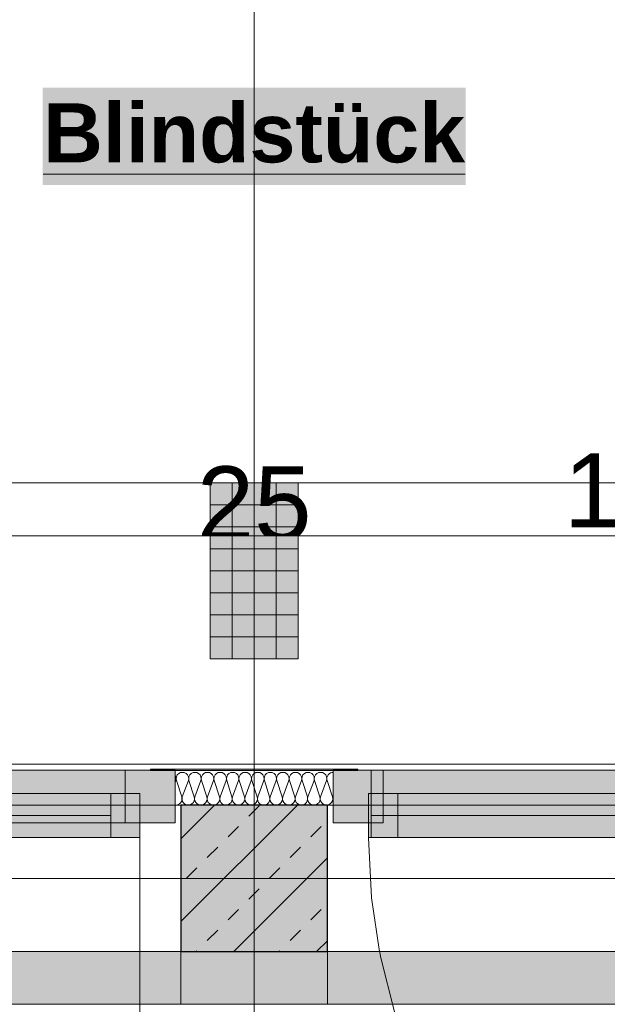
# Model space of a CAD drawing. Header units: metres. Extents: x -167 to 152, y -127 to 99.
# Tile 184 of 225: x -5.8 to -4.8, y -0.22 to 1.47. Entities that reach past the tile are written whole.
import ezdxf

# ---------------------------------------------------------------- set-up
doc = ezdxf.new("R2010")
doc.units = ezdxf.units.M
doc.header["$PDMODE"] = 1
doc.header["$PDSIZE"] = -2
for name, pattern in [('Achsen 01', [5.2915312, 3.175, -1.0580624, 0.3527044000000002, -0.7057644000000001]), ('gestrichelt - 01', [1.9999999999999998, 0.9999999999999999, -0.9999999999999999]), ('ISO-07 Punktiert', [0.8889999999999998, 0.127, -0.7619999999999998]), ('Raster 01', [1.9999999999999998, 0.9999999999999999, -0.9999999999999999]), ('VW-01 Strichlinie kurz', [1.9999999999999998, 0.9999999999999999, -0.9999999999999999])]:
    doc.linetypes.add(name, pattern=pattern)
doc.layers.get('0').update_dxf_attribs({"lineweight": 25})
for name, color, linetype, lineweight, true_color in [('013_Beton und Stahlbetonarbeiten-000 Brüstung', 7, 'Continuous', 9, 0xa6a6a6), ('013_Beton und Stahlbetonarbeiten-000 Sichtbeton-333 Außenstütze', 5, 'Continuous', 5, 0x0000ff), ('013_Beton und Stahlbetonarbeiten-000 Sichtbeton-334 Außenwandöf', 5, 'Continuous', 5, 0x0000ff), ('014_Fassadenarbeiten-000 Aufsicht Betonfertigteile', 7, 'Continuous', 9, 0xc0c0c0), ('014_Fassadenarbeiten-330 mineralische Dämmung', 7, 'Continuous', 9, 0x666666), ('031_Metallbauarbeiten-330 Aufsicht Metallbauarbeiten', 7, 'Continuous', 9, 0xa6a6a6), ('032_Metallarbeiten-Fenster', 7, 'Continuous', 13, 0x444444), ('AV1-Achsen', 1, 'Achsen 01', 18, 0xff0000), ('AV1-Raster', 7, 'Raster 01', 9, 0xa6a6a6)]:
    doc.layers.add(name, color=color, linetype=linetype, lineweight=lineweight, true_color=true_color)
for name, color, linetype, lineweight in [('013_Beton und Stahlbetonarbeiten-000 Unterzüge', 7, 'ISO-07 Punktiert', 13), ('013_Beton und Stahlbetonarbeiten-330 Außenstützen', 7, 'Continuous', 25), ('014_Fassadenarbeiten-330 Betonfertigteile vertikal', 7, 'Continuous', 9), ('030_Sonnenschutzarbeiten-BLENDSCHUTZ', 7, 'Continuous', 5), ('039_Trockenbauarbeiten-alllg.', 7, 'Continuous', 9), ('_1.35m (3D)', 7, 'Continuous', 9), ('_GRU (2D)', 7, 'Continuous', 9), ('_OG 1 (2D)', 7, 'Continuous', 9), ('_OG 1 - DS (2D)', 7, 'Continuous', 9), ('Bemaßung-Bemaßung', 7, 'Continuous', 9)]:
    doc.layers.add(name, color=color, linetype=linetype, lineweight=lineweight)
doc.layers.get('0').freeze()
doc.styles.add('Arial', font='arial.ttf')
doc.styles.add('Arial (bold)', font='arialbd.ttf')
doc.dimstyles.new('COE 50', dxfattribs={"dimtxt": 126.0904947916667, "dimasz": 0.0014138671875, "dimexe": 0.001, "dimexo": 0.009999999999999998, "dimgap": 0.001, "dimtad": 1, "dimdec": 3, "dimtxsty": 'Arial', "dimblk": 'VW_SLASH-4', "dimblk1": 'VW_SLASH-4', "dimblk2": 'VW_SLASH-4', "dimcen": 0, "dimadec": 3, "dimazin": 0, "dimtfac": 0.8, "dimtdec": 3, "dimtix": 1, "dimtmove": 0, "dimatfit": 0, "dimldrblk": 'VW_SLASH-3', "dimfxl": 0.002, "dimfxlon": 1, "dimfrac": 2, "dimtolj": 1, "dimarcsym": 0})

# ---------------------------------------------------------------- blocks, each defined once
blk = doc.blocks.new('Group-2')
at = {"layer": 'AV1-Raster'}
blk.add_line((-5.400000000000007, -22.95), (-5.400000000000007, 1.35), dxfattribs=at)
blk = doc.blocks.new('1.35m (3D)')
at = {"layer": 'AV1-Raster', "color": 7}
blk.add_blockref('Group-2', (0, 0), dxfattribs=at)
blk = doc.blocks.new('VW_SLASH-4')
at = {"color": 0, "linetype": 'ByBlock', "lineweight": -2, "transparency": 16777216}
blk.add_line((0, 0), (-1, 0), dxfattribs=at)
at = {"color": 0, "linetype": 'Continuous', "lineweight": 15, "transparency": 16777216, "flags": 128}
blk.add_lwpolyline([(0.5000919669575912, 0.5000919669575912), (-0.5000919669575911, -0.5000919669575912)], dxfattribs=at)
blk = doc.blocks.new('*D35')
at = {"layer": '030_Sonnenschutzarbeiten-BLENDSCHUTZ', "color": 0, "lineweight": -2}
for p, q in [((-5.275000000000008, 0.4250000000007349), (-5.275000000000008, 0.5750000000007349)), ((-4.125000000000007, 0.4250000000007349), (-4.125000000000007, 0.5750000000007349)), ((-4.195693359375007, 0.5250000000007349), (-5.204306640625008, 0.5250000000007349))]:
    blk.add_line(p, q, dxfattribs=at)
at = {"layer": 'Defpoints', "color": 0}
for p in [(-5.275000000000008, 0.5250000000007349), (-5.275000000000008, -0.2150000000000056), (-4.125000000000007, -0.2150000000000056)]:
    blk.add_point(p, dxfattribs=at)
at = {"layer": '030_Sonnenschutzarbeiten-BLENDSCHUTZ', "color": 0, "lineweight": -2, "xscale": 0.070693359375, "yscale": 0.070693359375, "zscale": 0.070693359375, "rotation": 180}
blk.add_blockref('VW_SLASH-4', (-5.275000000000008, 0.5250000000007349), dxfattribs=at)
at = {"layer": '030_Sonnenschutzarbeiten-BLENDSCHUTZ', "color": 0, "lineweight": -2, "xscale": 0.070693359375, "yscale": 0.070693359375, "zscale": 0.070693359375}
blk.add_blockref('VW_SLASH-4', (-4.125000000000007, 0.5250000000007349), dxfattribs=at)
at = {"layer": '030_Sonnenschutzarbeiten-BLENDSCHUTZ', "color": 0, "lineweight": 13, "insert": (-4.700000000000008, 0.6507747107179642), "char_height": 0.1260904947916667, "attachment_point": 5, "style": 'Arial'}
blk.add_mtext('\\A1;1,15', dxfattribs=at)
blk = doc.blocks.new('VW_SLASH-3')
at = {"color": 0, "linetype": 'ByBlock', "lineweight": -2, "transparency": 16777216}
blk.add_line((0, 0), (-1, 0), dxfattribs=at)
at = {"color": 0, "linetype": 'Continuous', "lineweight": 15, "transparency": 16777216, "flags": 128}
blk.add_lwpolyline([(0.5000534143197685, 0.5000534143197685), (-0.5000534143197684, -0.5000534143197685)], dxfattribs=at)
blk = doc.blocks.new('*D47')
at = {"layer": '030_Sonnenschutzarbeiten-BLENDSCHUTZ', "color": 0, "lineweight": -2}
for p, q in [((-7.975000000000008, 0.4250000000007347), (-7.975000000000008, 0.5750000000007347)), ((-5.525000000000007, 0.4250000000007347), (-5.525000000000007, 0.5750000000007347)), ((-5.595693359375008, 0.5250000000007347), (-7.904306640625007, 0.5250000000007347))]:
    blk.add_line(p, q, dxfattribs=at)
at = {"layer": 'Defpoints', "color": 0}
for p in [(-7.975000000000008, 0.5250000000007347), (-7.975000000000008, -0.24), (-5.525000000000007, -0.24)]:
    blk.add_point(p, dxfattribs=at)
at = {"layer": '030_Sonnenschutzarbeiten-BLENDSCHUTZ', "color": 0, "lineweight": -2, "xscale": 0.070693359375, "yscale": 0.070693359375, "zscale": 0.070693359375, "rotation": 180}
blk.add_blockref('VW_SLASH-4', (-7.975000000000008, 0.5250000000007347), dxfattribs=at)
at = {"layer": '030_Sonnenschutzarbeiten-BLENDSCHUTZ', "color": 0, "lineweight": -2, "xscale": 0.070693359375, "yscale": 0.070693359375, "zscale": 0.070693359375}
blk.add_blockref('VW_SLASH-4', (-5.525000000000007, 0.5250000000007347), dxfattribs=at)
at = {"layer": '030_Sonnenschutzarbeiten-BLENDSCHUTZ', "color": 0, "lineweight": 13, "insert": (-6.750000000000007, 0.650774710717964), "char_height": 0.1260904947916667, "attachment_point": 5, "style": 'Arial'}
blk.add_mtext('\\A1;2,45', dxfattribs=at)
blk = doc.blocks.new('*D55')
at = {"layer": '030_Sonnenschutzarbeiten-BLENDSCHUTZ', "color": 0, "lineweight": -2}
for p, q in [((-5.525000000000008, 0.4250000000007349), (-5.525000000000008, 0.5750000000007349)), ((-5.275000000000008, 0.4250000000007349), (-5.275000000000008, 0.5750000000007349)), ((-5.595693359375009, 0.5250000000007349), (-5.666386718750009, 0.5250000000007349)), ((-5.275000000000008, 0.5250000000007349), (-5.525000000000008, 0.5250000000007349)), ((-5.204306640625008, 0.5250000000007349), (-5.133613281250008, 0.5250000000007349))]:
    blk.add_line(p, q, dxfattribs=at)
at = {"layer": 'Defpoints', "color": 0}
for p in [(-5.525000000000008, 0.5250000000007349), (-5.525000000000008, -0.2399999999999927), (-5.275000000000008, -0.2399999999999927)]:
    blk.add_point(p, dxfattribs=at)
at = {"layer": '030_Sonnenschutzarbeiten-BLENDSCHUTZ', "color": 0, "lineweight": -2, "xscale": 0.070693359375, "yscale": 0.070693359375, "zscale": 0.070693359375}
blk.add_blockref('VW_SLASH-4', (-5.525000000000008, 0.5250000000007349), dxfattribs=at)
at = {"layer": '030_Sonnenschutzarbeiten-BLENDSCHUTZ', "color": 0, "lineweight": -2, "xscale": 0.070693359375, "yscale": 0.070693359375, "zscale": 0.070693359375, "rotation": 180}
blk.add_blockref('VW_SLASH-4', (-5.275000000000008, 0.5250000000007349), dxfattribs=at)
at = {"layer": '030_Sonnenschutzarbeiten-BLENDSCHUTZ', "color": 0, "lineweight": 13, "insert": (-5.400000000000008, 0.6393784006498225), "char_height": 0.1260904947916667, "attachment_point": 5, "style": 'Arial'}
blk.add_mtext('\\A1;25', dxfattribs=at)
blk = doc.blocks.new('COE - Fenster 01')
at = {"layer": '032_Metallarbeiten-Fenster', "linetype": 'Continuous', "lineweight": 0}
for points in [[(-0.03, 2.43), (0.06, 2.43), (0.06, 0.1699999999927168), (-0.03, 0.1699999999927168)], [(0.02000000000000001, 0.1949999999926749), (0.02000000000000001, 1.225000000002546), (-0.05499999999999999, 1.225000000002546), (-0.05499999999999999, 0.1949999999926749)], [(0.02000000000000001, 0.1449999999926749), (0.02000000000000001, 0.1949999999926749), (-0.05499999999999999, 0.1949999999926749), (-0.05499999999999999, 0.1449999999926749)], [(0.06, 0.1699999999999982), (-0.02999999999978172, 0.1699999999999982), (-0.03000000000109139, 0.08499999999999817), (0.06, 0.08499999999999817)]]:
    blk.add_hatch(color=7, dxfattribs=at).paths.add_polyline_path(points)
at = {"layer": '032_Metallarbeiten-Fenster', "color": 7, "lineweight": 18}
blk.add_line((-0.01749999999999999, 0.1949999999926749), (-0.01749999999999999, 1.225000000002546), dxfattribs=at)
at = {"layer": '032_Metallarbeiten-Fenster', "color": 7, "linetype": 'gestrichelt - 01', "lineweight": 18, "transparency": 33554687}
blk.add_line((-0.05499999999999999, 0.1449999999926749), (-1.185000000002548, 0.1449999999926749), dxfattribs=at)
at = {"layer": '032_Metallarbeiten-Fenster', "color": 7, "lineweight": 18, "flags": 128}
for points in [[(-0.03, 2.43), (0.06, 2.43), (0.06, 0.1699999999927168), (-0.03, 0.1699999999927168)], [(0.02000000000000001, 0.1949999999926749), (0.02000000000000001, 1.225000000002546), (-0.05499999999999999, 1.225000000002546), (-0.05499999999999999, 0.1949999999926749)], [(0.02000000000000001, 0.1449999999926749), (0.02000000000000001, 0.1949999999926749), (-0.05499999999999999, 0.1949999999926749), (-0.05499999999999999, 0.1449999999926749)], [(0.06, 0.1699999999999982), (-0.02999999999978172, 0.1699999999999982), (-0.03000000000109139, 0.08499999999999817), (0.06, 0.08499999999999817)]]:
    blk.add_lwpolyline(points, close=True, dxfattribs=at)
at = {"layer": '032_Metallarbeiten-Fenster', "color": 7, "linetype": 'gestrichelt - 01', "lineweight": 18, "transparency": 33554687}
blk.add_arc((-0.05499999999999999, 0.1449999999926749), 1.130000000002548, 90, 179.99964, dxfattribs=at)
blk = doc.blocks.new('Group-489')
at = {"layer": '032_Metallarbeiten-Fenster', "linetype": 'Continuous', "lineweight": 0}
for points in [[(-5.264999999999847, 0.1850000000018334), (-5.179999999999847, 0.1850000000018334), (-5.179999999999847, 0.09500000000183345), (-5.264999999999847, 0.09500000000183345)], [(-5.200000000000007, 0.07000000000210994), (-5.200000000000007, 0.1850000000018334), (-2.900000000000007, 0.1850000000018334), (-2.900000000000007, 0.07000000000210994)], [(-5.204999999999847, 0.1450000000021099), (-5.154999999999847, 0.1450000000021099), (-5.154999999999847, 0.07000000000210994), (-5.204999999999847, 0.07000000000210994)], [(-5.154999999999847, 0.07000000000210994), (-4.245000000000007, 0.07000000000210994), (-4.245000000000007, 0.1450000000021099), (-5.154999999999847, 0.1450000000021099)]]:
    blk.add_hatch(color=7, dxfattribs=at).paths.add_polyline_path(points)
at = {"layer": '032_Metallarbeiten-Fenster', "color": 7, "lineweight": 18}
for p, q in [((-5.200000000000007, 0.1075000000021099), (-4.125000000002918, 0.1075000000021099)), ((-4.245000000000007, 0.1075000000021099), (-5.154999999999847, 0.1075000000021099))]:
    blk.add_line(p, q, dxfattribs=at)
at = {"layer": '032_Metallarbeiten-Fenster', "color": 7, "lineweight": 18, "flags": 128}
for points in [[(-5.264999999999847, 0.1850000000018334), (-5.179999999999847, 0.1850000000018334), (-5.179999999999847, 0.09500000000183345), (-5.264999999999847, 0.09500000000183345)], [(-5.200000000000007, 0.07000000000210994), (-5.200000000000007, 0.1850000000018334), (-2.900000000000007, 0.1850000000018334), (-2.900000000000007, 0.07000000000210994)], [(-5.204999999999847, 0.1450000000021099), (-5.154999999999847, 0.1450000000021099), (-5.154999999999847, 0.07000000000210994), (-5.204999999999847, 0.07000000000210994)], [(-5.154999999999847, 0.07000000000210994), (-4.245000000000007, 0.07000000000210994), (-4.245000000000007, 0.1450000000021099), (-5.154999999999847, 0.1450000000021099)]]:
    blk.add_lwpolyline(points, close=True, dxfattribs=at)
at = {"layer": '032_Metallarbeiten-Fenster', "color": 7, "linetype": 'gestrichelt - 01', "lineweight": 18, "transparency": 33554687, "flags": 128}
blk.add_lwpolyline([(-4.195000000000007, 0.07000000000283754), (-4.195000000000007, -0.9399999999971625, -0.4142135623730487), (-5.204999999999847, 0.07000000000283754)], format="xyb", dxfattribs=at)
blk = doc.blocks.new('Group-503')
at = {"layer": '014_Fassadenarbeiten-330 mineralische Dämmung', "transparency": 33554687, "flags": 128}
for points in [[(15.32387404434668, -23.2839984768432, 0.5130884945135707), (15.33422303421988, -23.26999951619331), (15.32522429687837, -23.24199951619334, -1.372995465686), (15.34562379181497, -23.24199951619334), (15.33527303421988, -23.26999951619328, 1.372583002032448), (15.35567252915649, -23.26999951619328), (15.34667379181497, -23.24199951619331, -1.372995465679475), (15.36707328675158, -23.24199951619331), (15.35672252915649, -23.26999951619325, 1.372583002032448), (15.37712202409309, -23.26999951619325)], [(15.33527303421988, -23.26999951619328, 1.372583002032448), (15.35567252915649, -23.26999951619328), (15.34667379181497, -23.24199951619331, -1.372995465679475), (15.36707328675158, -23.24199951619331), (15.35672252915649, -23.26999951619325, 1.372583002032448), (15.37712202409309, -23.26999951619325), (15.36812328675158, -23.24199951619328, -1.372995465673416), (15.38852278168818, -23.24199951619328), (15.37817202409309, -23.26999951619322, 1.372583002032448), (15.3985715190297, -23.26999951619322), (15.38957278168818, -23.24199951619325, -1.372995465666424), (15.40997227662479, -23.24199951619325), (15.3996215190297, -23.26999951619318, 1.372583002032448), (15.42002101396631, -23.26999951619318), (15.41102227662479, -23.24199951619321, -1.372995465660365), (15.4314217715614, -23.24199951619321), (15.4210710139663, -23.26999951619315, 1.372583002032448), (15.44147050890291, -23.26999951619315), (15.4324717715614, -23.24199951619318, -1.372995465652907), (15.452871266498, -23.24199951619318), (15.44252050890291, -23.26999951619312, 1.372583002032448), (15.46292000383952, -23.26999951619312), (15.453921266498, -23.24199951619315, -1.372995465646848), (15.47432076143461, -23.24199951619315), (15.46397000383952, -23.26999951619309, 1.372583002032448), (15.48436949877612, -23.26999951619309), (15.47537076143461, -23.24199951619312, -1.372995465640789), (15.49577025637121, -23.24199951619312), (15.48541949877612, -23.26999951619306, 1.372583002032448), (15.50581899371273, -23.26999951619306), (15.49682025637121, -23.24199951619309, -1.372995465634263), (15.51721975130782, -23.24199951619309), (15.50686899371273, -23.26999951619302, 1.372583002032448), (15.52726848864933, -23.26999951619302), (15.51826975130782, -23.24199951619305, -1.372995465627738), (15.53866924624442, -23.24199951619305), (15.52831848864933, -23.26999951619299, 1.372583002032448), (15.54871798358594, -23.26999951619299), (15.53971924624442, -23.24199951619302, -1.372995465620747), (15.56011874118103, -23.24199951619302), (15.54976798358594, -23.26999951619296, 1.372583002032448), (15.57016747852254, -23.26999951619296), (15.56116874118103, -23.24199951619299, -1.372995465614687), (15.58156823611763, -23.24199951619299)], [(15.52831848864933, -23.269999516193, 0.3244352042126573), (15.53222740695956, -23.28195854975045, 0.3244352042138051), (15.54480906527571, -23.28195854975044, 0.3244352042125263), (15.54871798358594, -23.26999951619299), (15.53971924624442, -23.24199951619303, -0.3244878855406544), (15.54362675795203, -23.23003706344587, -0.3244878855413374), (15.55621122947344, -23.23003706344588, -0.324487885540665), (15.56011874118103, -23.24199951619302), (15.54976798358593, -23.26999951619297, 0.3244352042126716), (15.55367690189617, -23.28195854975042, 0.3244352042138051), (15.56625856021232, -23.28195854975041, 0.3244352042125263), (15.57016747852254, -23.26999951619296), (15.56116874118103, -23.24199951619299, -0.324487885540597), (15.56507625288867, -23.23003706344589, -0.3244878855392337), (15.57766072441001, -23.2300370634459, -0.324487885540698), (15.58156823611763, -23.24199951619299), (15.57121747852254, -23.26999951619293, 0.3244352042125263), (15.57512639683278, -23.28195854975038, 0.3244352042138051), (15.58770805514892, -23.28195854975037, 0.3244352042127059), (15.59161697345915, -23.26999951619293), (15.58261823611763, -23.24199951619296, -0.5402532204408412), (15.59387404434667, -23.22804747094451)], [(15.59387404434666, -23.27911102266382, -0.2253211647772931), (15.59266697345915, -23.2699995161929), (15.59387404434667, -23.2667342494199)]]:
    blk.add_lwpolyline(points, format="xyb", dxfattribs=at)
blk = doc.blocks.new('Group-507')
at = {"layer": '014_Fassadenarbeiten-330 mineralische Dämmung', "transparency": 33554687}
blk.add_blockref('Group-503', (0, 0), dxfattribs=at)
blk = doc.blocks.new('Parametric Object-70')
at = {"layer": '014_Fassadenarbeiten-330 mineralische Dämmung', "color": 7, "transparency": 33554687}
blk.add_blockref('Group-507', (0, 0), dxfattribs=at)
at = {"layer": '014_Fassadenarbeiten-330 mineralische Dämmung', "color": 0, "flags": 1}
for tag in ['instanceID', 'prm0_value', 'prm1_value', 'prm2_value', 'prm3_value', 'prm4_value', 'prm5_value', 'prm6_value', 'prm0_name', 'prm0_type', 'prm2_name', 'prm2_type', 'prm3_name', 'prm3_type', 'prm6_name', 'prm6_type', 'prm1_name', 'prm1_type', 'prm4_name', 'prm4_type', 'prm5_name', 'prm5_type', 'IFC_UUID']:
    blk.add_attdef(tag, (-5.535124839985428, 0.1224734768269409), '', height=0.00018, dxfattribs=at)
blk = doc.blocks.new('*D1663')
at = {"layer": 'Bemaßung-Bemaßung', "color": 0, "linetype": 'Continuous', "lineweight": -2}
for p, q in [((-5.325000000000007, 2.575000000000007), (-5.325000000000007, 2.725000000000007)), ((-4.124999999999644, 2.575000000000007), (-4.124999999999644, 2.725000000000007)), ((-5.254306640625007, 2.675000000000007), (-4.195693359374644, 2.675000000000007))]:
    blk.add_line(p, q, dxfattribs=at)
at = {"layer": 'Defpoints', "color": 0}
for p in [(-4.124999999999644, 2.675000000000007), (-5.325000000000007, 0.6750000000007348), (-4.124999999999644, 0.6750000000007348)]:
    blk.add_point(p, dxfattribs=at)
at = {"layer": 'Bemaßung-Bemaßung', "color": 0, "lineweight": -2, "xscale": 0.070693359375, "yscale": 0.070693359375, "zscale": 0.070693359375, "rotation": 180}
blk.add_blockref('VW_SLASH-4', (-5.325000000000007, 2.675000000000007), dxfattribs=at)
at = {"layer": 'Bemaßung-Bemaßung', "color": 0, "lineweight": -2, "xscale": 0.070693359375, "yscale": 0.070693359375, "zscale": 0.070693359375}
blk.add_blockref('VW_SLASH-4', (-4.124999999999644, 2.675000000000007), dxfattribs=at)
at = {"layer": 'Bemaßung-Bemaßung', "color": 0, "insert": (-4.724999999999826, 2.800774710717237), "char_height": 0.1260904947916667, "attachment_point": 5, "style": 'Arial'}
blk.add_mtext('\\A1;1,20', dxfattribs=at)
blk = doc.blocks.new('*D1664')
at = {"layer": 'Bemaßung-Bemaßung', "color": 0, "linetype": 'Continuous', "lineweight": -2}
for p, q in [((-5.474999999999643, 2.575000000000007), (-5.474999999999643, 2.725000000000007)), ((-5.325000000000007, 2.575000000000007), (-5.325000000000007, 2.725000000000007)), ((-5.545693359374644, 2.675000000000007), (-5.616386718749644, 2.675000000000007)), ((-5.474999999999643, 2.675000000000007), (-5.325000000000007, 2.675000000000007)), ((-5.254306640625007, 2.675000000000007), (-5.183613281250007, 2.675000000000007))]:
    blk.add_line(p, q, dxfattribs=at)
at = {"layer": 'Defpoints', "color": 0}
for p in [(-5.325000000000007, 2.675000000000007), (-5.474999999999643, 0.6750000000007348), (-5.325000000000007, 0.6750000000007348)]:
    blk.add_point(p, dxfattribs=at)
at = {"layer": 'Bemaßung-Bemaßung', "color": 0, "lineweight": -2, "xscale": 0.070693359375, "yscale": 0.070693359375, "zscale": 0.070693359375}
blk.add_blockref('VW_SLASH-4', (-5.474999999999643, 2.675000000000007), dxfattribs=at)
at = {"layer": 'Bemaßung-Bemaßung', "color": 0, "lineweight": -2, "xscale": 0.070693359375, "yscale": 0.070693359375, "zscale": 0.070693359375, "rotation": 180}
blk.add_blockref('VW_SLASH-4', (-5.325000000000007, 2.675000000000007), dxfattribs=at)
at = {"layer": 'Bemaßung-Bemaßung', "color": 0, "insert": (-5.399999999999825, 2.864378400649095), "char_height": 0.1260904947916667, "attachment_point": 5, "style": 'Arial'}
blk.add_mtext('\\A1;15', dxfattribs=at)
blk = doc.blocks.new('*D1665')
at = {"layer": 'Bemaßung-Bemaßung', "color": 0, "linetype": 'Continuous', "lineweight": -2}
for p, q in [((-6.675000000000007, 2.575000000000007), (-6.675000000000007, 2.725000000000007)), ((-5.474999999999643, 2.575000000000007), (-5.474999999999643, 2.725000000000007)), ((-6.604306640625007, 2.675000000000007), (-5.545693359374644, 2.675000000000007))]:
    blk.add_line(p, q, dxfattribs=at)
at = {"layer": 'Defpoints', "color": 0}
for p in [(-5.474999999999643, 2.675000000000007), (-6.675000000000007, 0.6750000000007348), (-5.474999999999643, 0.6750000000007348)]:
    blk.add_point(p, dxfattribs=at)
at = {"layer": 'Bemaßung-Bemaßung', "color": 0, "lineweight": -2, "xscale": 0.070693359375, "yscale": 0.070693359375, "zscale": 0.070693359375, "rotation": 180}
blk.add_blockref('VW_SLASH-4', (-6.675000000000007, 2.675000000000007), dxfattribs=at)
at = {"layer": 'Bemaßung-Bemaßung', "color": 0, "lineweight": -2, "xscale": 0.070693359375, "yscale": 0.070693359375, "zscale": 0.070693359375}
blk.add_blockref('VW_SLASH-4', (-5.474999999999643, 2.675000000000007), dxfattribs=at)
at = {"layer": 'Bemaßung-Bemaßung', "color": 0, "insert": (-6.074999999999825, 2.800774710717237), "char_height": 0.1260904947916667, "attachment_point": 5, "style": 'Arial'}
blk.add_mtext('\\A1;1,20', dxfattribs=at)
blk = doc.blocks.new('*D1724')
at = {"layer": 'Bemaßung-Bemaßung', "color": 0, "lineweight": -2}
for p, q in [((-7.975000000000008, 2.075000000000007), (-7.975000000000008, 2.225000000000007)), ((-5.525000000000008, 2.075000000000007), (-5.525000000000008, 2.225000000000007)), ((-5.595693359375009, 2.175000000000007), (-7.904306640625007, 2.175000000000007))]:
    blk.add_line(p, q, dxfattribs=at)
at = {"layer": 'Defpoints', "color": 0}
for p in [(-7.975000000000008, 2.175000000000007), (-7.975000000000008, -0.1249999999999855), (-5.525000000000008, -0.1249999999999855)]:
    blk.add_point(p, dxfattribs=at)
at = {"layer": 'Bemaßung-Bemaßung', "color": 0, "lineweight": -2, "xscale": 0.070693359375, "yscale": 0.070693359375, "zscale": 0.070693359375, "rotation": 180}
blk.add_blockref('VW_SLASH-4', (-7.975000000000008, 2.175000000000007), dxfattribs=at)
at = {"layer": 'Bemaßung-Bemaßung', "color": 0, "lineweight": -2, "xscale": 0.070693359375, "yscale": 0.070693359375, "zscale": 0.070693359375}
blk.add_blockref('VW_SLASH-4', (-5.525000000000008, 2.175000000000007), dxfattribs=at)
at = {"layer": 'Bemaßung-Bemaßung', "color": 0, "insert": (-6.750000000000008, 2.300774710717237), "char_height": 0.1260904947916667, "attachment_point": 5, "style": 'Arial'}
blk.add_mtext('\\A1;2,45', dxfattribs=at)
blk = doc.blocks.new('*D1725')
at = {"layer": 'Bemaßung-Bemaßung', "color": 0, "lineweight": -2}
for p, q in [((-5.525000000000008, 2.075000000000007), (-5.525000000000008, 2.225000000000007)), ((-5.275000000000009, 2.075000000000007), (-5.275000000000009, 2.225000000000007)), ((-5.595693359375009, 2.175000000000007), (-5.666386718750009, 2.175000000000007)), ((-5.275000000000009, 2.175000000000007), (-5.525000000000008, 2.175000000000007)), ((-5.204306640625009, 2.175000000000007), (-5.133613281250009, 2.175000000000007))]:
    blk.add_line(p, q, dxfattribs=at)
at = {"layer": 'Defpoints', "color": 0}
for p in [(-5.525000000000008, 2.175000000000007), (-5.525000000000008, -0.1249999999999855), (-5.275000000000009, -0.1249999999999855)]:
    blk.add_point(p, dxfattribs=at)
at = {"layer": 'Bemaßung-Bemaßung', "color": 0, "lineweight": -2, "xscale": 0.070693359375, "yscale": 0.070693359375, "zscale": 0.070693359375}
blk.add_blockref('VW_SLASH-4', (-5.525000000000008, 2.175000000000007), dxfattribs=at)
at = {"layer": 'Bemaßung-Bemaßung', "color": 0, "lineweight": -2, "xscale": 0.070693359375, "yscale": 0.070693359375, "zscale": 0.070693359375, "rotation": 180}
blk.add_blockref('VW_SLASH-4', (-5.275000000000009, 2.175000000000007), dxfattribs=at)
at = {"layer": 'Bemaßung-Bemaßung', "color": 0, "insert": (-5.400000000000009, 2.289378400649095), "char_height": 0.1260904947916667, "attachment_point": 5, "style": 'Arial'}
blk.add_mtext('\\A1;25', dxfattribs=at)
blk = doc.blocks.new('*D1726')
at = {"layer": 'Bemaßung-Bemaßung', "color": 0, "lineweight": -2}
for p, q in [((-5.275000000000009, 2.075000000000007), (-5.275000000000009, 2.225000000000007)), ((-2.825000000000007, 2.075000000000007), (-2.825000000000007, 2.225000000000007)), ((-2.895693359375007, 2.175000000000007), (-5.204306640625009, 2.175000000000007))]:
    blk.add_line(p, q, dxfattribs=at)
at = {"layer": 'Defpoints', "color": 0}
for p in [(-5.275000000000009, 2.175000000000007), (-5.275000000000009, -0.1249999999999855), (-2.825000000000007, -0.1249999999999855)]:
    blk.add_point(p, dxfattribs=at)
at = {"layer": 'Bemaßung-Bemaßung', "color": 0, "lineweight": -2, "xscale": 0.070693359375, "yscale": 0.070693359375, "zscale": 0.070693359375, "rotation": 180}
blk.add_blockref('VW_SLASH-4', (-5.275000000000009, 2.175000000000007), dxfattribs=at)
at = {"layer": 'Bemaßung-Bemaßung', "color": 0, "lineweight": -2, "xscale": 0.070693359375, "yscale": 0.070693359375, "zscale": 0.070693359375}
blk.add_blockref('VW_SLASH-4', (-2.825000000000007, 2.175000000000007), dxfattribs=at)
at = {"layer": 'Bemaßung-Bemaßung', "color": 0, "insert": (-4.050000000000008, 2.300774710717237), "char_height": 0.1260904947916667, "attachment_point": 5, "style": 'Arial'}
blk.add_mtext('\\A1;2,45', dxfattribs=at)
blk = doc.blocks.new('*D1754')
at = {"layer": 'Bemaßung-Bemaßung', "color": 0, "lineweight": -2}
for p, q in [((-10.8, 3.575), (-10.8, 3.725)), ((-5.400000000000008, 3.575), (-5.400000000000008, 3.725)), ((-5.470693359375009, 3.675), (-10.729306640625, 3.675))]:
    blk.add_line(p, q, dxfattribs=at)
at = {"layer": 'Defpoints', "color": 0}
for p in [(-10.8, 3.675), (-10.8, 2.71050543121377e-17), (-5.400000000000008, 2.710505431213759e-17)]:
    blk.add_point(p, dxfattribs=at)
at = {"layer": 'Bemaßung-Bemaßung', "color": 0, "lineweight": -2, "xscale": 0.070693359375, "yscale": 0.070693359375, "zscale": 0.070693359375}
for p, rotation in [((-10.8, 3.675), 180), ((-5.400000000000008, 3.675), 360)]:
    blk.add_blockref('VW_SLASH-4', p, dxfattribs=dict(at, rotation=rotation))
at = {"layer": 'Bemaßung-Bemaßung', "color": 0, "insert": (-8.100000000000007, 3.800774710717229), "char_height": 0.1260904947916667, "attachment_point": 5, "style": 'Arial'}
blk.add_mtext('\\A1;5,40', dxfattribs=at)
blk = doc.blocks.new('*D1755')
at = {"layer": 'Bemaßung-Bemaßung', "color": 0, "lineweight": -2}
for p, q in [((-5.400000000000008, 3.574999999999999), (-5.400000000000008, 3.724999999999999)), ((-7.277164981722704e-15, 3.574999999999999), (-7.277164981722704e-15, 3.724999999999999)), ((-0.07069335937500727, 3.674999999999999), (-5.329306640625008, 3.674999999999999))]:
    blk.add_line(p, q, dxfattribs=at)
at = {"layer": 'Defpoints', "color": 0}
for p in [(-5.400000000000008, 3.674999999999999), (-5.400000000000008, 2.710505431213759e-17), (-7.277164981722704e-15, 0)]:
    blk.add_point(p, dxfattribs=at)
at = {"layer": 'Bemaßung-Bemaßung', "color": 0, "lineweight": -2, "xscale": 0.070693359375, "yscale": 0.070693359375, "zscale": 0.070693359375}
for p, rotation in [((-5.400000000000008, 3.674999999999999), 180), ((-7.277164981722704e-15, 3.674999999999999), 360)]:
    blk.add_blockref('VW_SLASH-4', p, dxfattribs=dict(at, rotation=rotation))
at = {"layer": 'Bemaßung-Bemaßung', "color": 0, "insert": (-2.700000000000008, 3.800774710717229), "char_height": 0.1260904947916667, "attachment_point": 5, "style": 'Arial'}
blk.add_mtext('\\A1;5,40', dxfattribs=at)
blk = doc.blocks.new('Group-745')
at = {"layer": 'AV1-Achsen'}
blk.add_line((-5.400000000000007, -26.5), (-5.400000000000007, 4.9), dxfattribs=at)
blk = doc.blocks.new('Group-752')
at = {"layer": 'AV1-Achsen'}
blk.add_line((-43.28443019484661, 0), (4.265569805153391, 0), dxfattribs=at)
blk = doc.blocks.new('GRU (2D)')
at = {"layer": 'AV1-Achsen', "color": 7}
for name in ['Group-745', 'Group-752']:
    blk.add_blockref(name, (0, 0), dxfattribs=at)
blk = doc.blocks.new('OG 1 - DS (2D)')
at = {"layer": '030_Sonnenschutzarbeiten-BLENDSCHUTZ', "linetype": 'Continuous', "lineweight": 0, "transparency": 33554610}
for color, points in [(161, [(-7.975000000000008, -0.2150000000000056), (-5.525000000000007, -0.2150000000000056), (-5.525000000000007, -0.1249999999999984), (-7.975000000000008, -0.1249999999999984)]), (30, [(-5.275000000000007, -0.215), (-5.525000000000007, -0.215), (-5.525000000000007, -0.1249999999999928), (-5.275000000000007, -0.1249999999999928)]), (161, [(-4.125000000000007, -0.1249999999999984), (-5.275000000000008, -0.1249999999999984), (-5.275000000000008, -0.2150000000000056), (-4.125000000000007, -0.2150000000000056)])]:
    blk.add_hatch(color=color, dxfattribs=at).paths.add_polyline_path(points)
at = {"layer": '030_Sonnenschutzarbeiten-BLENDSCHUTZ', "color": 251, "lineweight": 13, "flags": 128}
for points in [[(-7.975000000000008, -0.2150000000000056), (-5.525000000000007, -0.2150000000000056), (-5.525000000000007, -0.1249999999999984), (-7.975000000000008, -0.1249999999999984)], [(-5.275000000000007, -0.215), (-5.525000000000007, -0.215), (-5.525000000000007, -0.1249999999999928), (-5.275000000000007, -0.1249999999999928)], [(-4.125000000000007, -0.1249999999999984), (-5.275000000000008, -0.1249999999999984), (-5.275000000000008, -0.2150000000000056), (-4.125000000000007, -0.2150000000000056)]]:
    blk.add_lwpolyline(points, close=True, dxfattribs=at)
at = {"layer": '030_Sonnenschutzarbeiten-BLENDSCHUTZ', "color": 30, "transparency": 33554610}
blk.add_solid([(-5.76106443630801, 1.183488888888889), (-5.038935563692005, 1.183488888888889), (-5.76106443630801, 1.35), (-5.038935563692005, 1.35)], dxfattribs=at)
blk.add_solid([(-5.76106443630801, 1.183488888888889), (-5.038935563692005, 1.183488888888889), (-5.76106443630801, 1.35), (-5.038935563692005, 1.35)], dxfattribs=at)
at = {"layer": '030_Sonnenschutzarbeiten-BLENDSCHUTZ', "color": 7, "insert": (-5.400000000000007, 1.323166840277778), "char_height": 0.1008723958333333, "width": 0.7221288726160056, "attachment_point": 2, "line_spacing_factor": 0.969122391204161, "style": 'Arial (bold)'}
blk.add_mtext('{\\LB}{\\Llindstück }', dxfattribs=at)
at = {"layer": '030_Sonnenschutzarbeiten-BLENDSCHUTZ', "color": 7, "insert": (-5.062077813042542, 0.4412821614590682), "char_height": 0.1260904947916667, "attachment_point": 1, "line_spacing_factor": 0.9691223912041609, "style": 'Arial'}
blk.add_mtext('H=2,50m', dxfattribs=at)
at = {"layer": '030_Sonnenschutzarbeiten-BLENDSCHUTZ', "color": 7, "lineweight": 13}
for p1, p2, distance, text, picture, middle in [((-5.525000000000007, -0.24), (-7.975000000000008, -0.24), -0.7650000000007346, '2,45', '*D47', (-6.750000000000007, 0.650774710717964)), ((-4.125000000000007, -0.2150000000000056), (-5.275000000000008, -0.2150000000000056), -0.7400000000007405, '1,15', '*D35', (-4.700000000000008, 0.6507747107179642))]:
    dim = blk.add_aligned_dim(p1=p1, p2=p2, distance=distance, text=text, dimstyle='COE 50', override={"dimtxt": 0.1260904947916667, "dimasz": 0.070693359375, "dimexe": 0.05, "dimgap": 0.05, "dimpost": '<>', "dimtxsty": 'Arial', "dimtmove": 2, "dimfxl": 0.1}, dxfattribs=at)
    dim.commit()
    dim.dimension.update_dxf_attribs({"geometry": picture, "text_midpoint": middle})
at = {"layer": '030_Sonnenschutzarbeiten-BLENDSCHUTZ', "color": 251, "lineweight": 13}
dim = blk.add_linear_dim(base=(-5.525000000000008, 0.5250000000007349), p1=(-5.275000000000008, -0.2399999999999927), p2=(-5.525000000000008, -0.2399999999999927), text='25', dimstyle='COE 50', override={"dimtxt": 0.1260904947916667, "dimasz": 0.070693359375, "dimexe": 0.05, "dimgap": 0.05, "dimpost": '<>', "dimtxsty": 'Arial', "dimtmove": 2, "dimfxl": 0.1}, dxfattribs=at)
dim.commit()
dim.dimension.update_dxf_attribs({"geometry": '*D55', "text_midpoint": (-5.400000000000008, 0.6393784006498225)})
blk = doc.blocks.new('OG 1 (2D)')
at = {"layer": '032_Metallarbeiten-Fenster', "linetype": 'Continuous', "lineweight": 0, "transparency": 33554687}
blk.add_hatch(color=181, dxfattribs=at).paths.add_polyline_path([(-5.223119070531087, 0.1843198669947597), (-5.576880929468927, 0.1843198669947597), (-5.576880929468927, 0.1863198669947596), (-5.223119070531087, 0.1863198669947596)])
at = {"layer": '014_Fassadenarbeiten-000 Aufsicht Betonfertigteile', "flags": 128}
blk.add_lwpolyline([(0.6749999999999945, 0.6750000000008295), (-16.12500000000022, 0.6750000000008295), (-16.12500000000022, 0.3050000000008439), (0.3050000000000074, 0.305000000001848)], close=True, dxfattribs=at)
at = {"layer": '032_Metallarbeiten-Fenster', "color": 7, "linetype": 'Continuous', "lineweight": 9, "transparency": 33554687, "flags": 128}
blk.add_lwpolyline([(-5.223119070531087, 0.1843198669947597), (-5.576880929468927, 0.1843198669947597), (-5.576880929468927, 0.1863198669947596), (-5.223119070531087, 0.1863198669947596)], close=True, dxfattribs=at)
at = {"layer": 'Bemaßung-Bemaßung', "linetype": 'Continuous'}
for base, p1, p2, text, override, picture, middle in [((-5.325000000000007, 2.675000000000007), (-5.474999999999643, 0.6750000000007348), (-5.325000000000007, 0.6750000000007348), '15', {"dimtxt": 0.1260904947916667, "dimasz": 0.070693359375, "dimexe": 0.05, "dimgap": 0.05, "dimpost": '<>', "dimtxsty": 'Arial', "dimtix": 0, "dimtmove": 2, "dimfxl": 0.1}, '*D1664', (-5.399999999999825, 2.864378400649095)), ((-5.474999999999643, 2.675000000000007), (-6.675000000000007, 0.6750000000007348), (-5.474999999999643, 0.6750000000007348), '1,20', {"dimtxt": 0.1260904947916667, "dimasz": 0.070693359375, "dimexe": 0.05, "dimgap": 0.05, "dimpost": '<>', "dimtxsty": 'Arial', "dimtmove": 2, "dimfxl": 0.1}, '*D1665', (-6.074999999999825, 2.800774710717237)), ((-4.124999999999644, 2.675000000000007), (-5.325000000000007, 0.6750000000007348), (-4.124999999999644, 0.6750000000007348), '1,20', {"dimtxt": 0.1260904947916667, "dimasz": 0.070693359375, "dimexe": 0.05, "dimgap": 0.05, "dimpost": '<>', "dimtxsty": 'Arial', "dimtmove": 2, "dimfxl": 0.1}, '*D1663', (-4.724999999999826, 2.800774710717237))]:
    dim = blk.add_linear_dim(base=base, p1=p1, p2=p2, text=text, dimstyle='COE 50', override=override, dxfattribs=at)
    dim.commit()
    dim.dimension.update_dxf_attribs({"geometry": picture, "text_midpoint": middle})
at = {"color": 255}
for points in [[(-7.975000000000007, -0.12499999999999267), (-7.975000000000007, 0.12500000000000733), (-5.5250000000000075, 0.12500000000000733), (-5.5250000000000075, -0.12499999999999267)], [(-5.275000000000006, -0.12499999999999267), (-5.275000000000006, 0.12500000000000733), (-2.8250000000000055, 0.12500000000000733), (-2.8250000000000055, -0.12499999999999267)]]:
    blk.add_wipeout(points, dxfattribs=at).dxf.layer = '013_Beton und Stahlbetonarbeiten-000 Brüstung'
at = {"layer": '013_Beton und Stahlbetonarbeiten-330 Außenstützen', "linetype": 'Continuous', "lineweight": 0, "true_color": 0xc0c0c0}
blk.add_hatch(color=9, dxfattribs=at).paths.add_polyline_path([(-5.275000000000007, 0.1250000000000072), (-5.525000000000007, 0.1250000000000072), (-5.525000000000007, -0.1249999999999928), (-5.275000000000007, -0.1249999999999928)])
at = {"layer": '013_Beton und Stahlbetonarbeiten-330 Außenstützen', "linetype": 'Continuous', "lineweight": 13}
h = blk.add_hatch(dxfattribs=at)
h.set_pattern_fill('Stahlbeton', color=251, style=0, pattern_type=2)
h.set_pattern_definition([(44.99999999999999, (0, 0), (0.07071067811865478, -0.07071067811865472), [0.025, -0.025])])
h.paths.add_polyline_path([(-5.275000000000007, 0.1250000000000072), (-5.525000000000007, 0.1250000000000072), (-5.525000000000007, -0.1249999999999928), (-5.275000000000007, -0.1249999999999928)])
h = blk.add_hatch(dxfattribs=at)
h.set_pattern_fill('Stahlbeton-1', color=251, style=0, pattern_type=2)
h.set_pattern_definition([(-135, (0.03106439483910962, -0.03313462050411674), (0.07071067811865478, -0.07071067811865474), [])])
h.paths.add_polyline_path([(-5.275000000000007, 0.1250000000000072), (-5.525000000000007, 0.1250000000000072), (-5.525000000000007, -0.1249999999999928), (-5.275000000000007, -0.1249999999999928)])
at = {"layer": '013_Beton und Stahlbetonarbeiten-000 Brüstung', "flags": 128}
for points in [[(-7.975000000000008, -0.1249999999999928), (-7.975000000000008, 0.1250000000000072), (-5.525000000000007, 0.1250000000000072), (-5.525000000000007, -0.1249999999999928)], [(-5.275000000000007, -0.1249999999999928), (-5.275000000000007, 0.1250000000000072), (-2.825000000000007, 0.1250000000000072), (-2.825000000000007, -0.1249999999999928)]]:
    blk.add_lwpolyline(points, close=True, dxfattribs=at)
at = {"layer": '013_Beton und Stahlbetonarbeiten-000 Sichtbeton-333 Außenstütze', "color": 30}
blk.add_solid([(-5.525000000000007, -0.1249999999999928), (-5.475000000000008, -0.07499999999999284), (-5.275000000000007, -0.1249999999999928), (-5.325000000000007, -0.07499999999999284)], dxfattribs=at)
at = {"layer": '013_Beton und Stahlbetonarbeiten-000 Sichtbeton-334 Außenwandöf', "color": 30}
for points in [[(-5.475000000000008, -0.07499999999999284), (-5.525000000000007, -0.1249999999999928), (-5.475000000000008, 0.1250000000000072), (-5.525000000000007, 0.1250000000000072)], [(-5.275000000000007, -0.1249999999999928), (-5.325000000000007, -0.07499999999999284), (-5.275000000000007, 0.1250000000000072), (-5.325000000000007, 0.1250000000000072)]]:
    blk.add_solid(points, dxfattribs=at)
at = {"layer": '013_Beton und Stahlbetonarbeiten-000 Unterzüge', "linetype": 'VW-01 Strichlinie kurz', "flags": 128}
for points in [[(-7.975000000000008, -0.1249999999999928), (-7.975000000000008, 0.1250000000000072), (-5.525000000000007, 0.1250000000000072), (-5.525000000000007, -0.1249999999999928)], [(-5.275000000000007, -0.1249999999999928), (-5.275000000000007, 0.1250000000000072), (-2.825000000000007, 0.1250000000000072), (-2.825000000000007, -0.1249999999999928)]]:
    blk.add_lwpolyline(points, close=True, dxfattribs=at)
at = {"layer": '013_Beton und Stahlbetonarbeiten-330 Außenstützen', "flags": 128}
blk.add_lwpolyline([(-5.275000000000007, 0.1250000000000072), (-5.525000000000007, 0.1250000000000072), (-5.525000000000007, -0.1249999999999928), (-5.275000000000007, -0.1249999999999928)], close=True, dxfattribs=at)
at = {"layer": '039_Trockenbauarbeiten-alllg.'}
for p, q in [((-5.525000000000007, 7.16227077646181e-15), (-7.975000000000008, 7.16227077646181e-15)), ((-2.825000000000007, 7.16227077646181e-15), (-5.275000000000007, 7.16227077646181e-15))]:
    blk.add_line(p, q, dxfattribs=at)
at = {"layer": '014_Fassadenarbeiten-330 mineralische Dämmung', "rotation": 180}
blk.add_blockref('Parametric Object-70', (10.05887404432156, -23.10299951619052), dxfattribs=at)
at = {"layer": '032_Metallarbeiten-Fenster', "color": 7, "rotation": 90}
blk.add_blockref('COE - Fenster 01', (-5.450000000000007, 0.125000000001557), dxfattribs=at)
at = {"layer": '032_Metallarbeiten-Fenster', "color": 7}
blk.add_blockref('Group-489', (0, 0), dxfattribs=at)
at = {"color": 255}
blk.add_wipeout([(-8.100000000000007, 0.5850000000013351), (-5.400000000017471, 0.5850000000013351), (-5.400000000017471, 0.19500000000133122), (-8.100000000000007, 0.19500000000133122)], dxfattribs=at).dxf.layer = '031_Metallbauarbeiten-330 Aufsicht Metallbauarbeiten'
at = {"layer": '031_Metallbauarbeiten-330 Aufsicht Metallbauarbeiten', "flags": 128}
blk.add_lwpolyline([(-8.100000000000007, 0.585000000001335), (-5.40000000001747, 0.585000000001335), (-5.40000000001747, 0.1950000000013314), (-8.100000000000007, 0.1950000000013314)], close=True, dxfattribs=at)
at = {"layer": 'Bemaßung-Bemaßung'}
dim = blk.add_linear_dim(base=(-7.975000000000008, 2.175000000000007), p1=(-5.525000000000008, -0.1249999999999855), p2=(-7.975000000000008, -0.1249999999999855), text='2,45', dimstyle='COE 50', override={"dimtxt": 0.1260904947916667, "dimasz": 0.070693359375, "dimexe": 0.05, "dimgap": 0.05, "dimpost": '<>', "dimtxsty": 'Arial', "dimtmove": 2, "dimfxl": 0.1}, dxfattribs=at)
dim.commit()
dim.dimension.update_dxf_attribs({"geometry": '*D1724', "text_midpoint": (-6.750000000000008, 2.300774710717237)})
at = {"color": 255}
blk.add_wipeout([(-5.399999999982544, 0.5850000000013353), (-2.7000000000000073, 0.5850000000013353), (-2.7000000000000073, 0.19500000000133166), (-5.399999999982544, 0.19500000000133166)], dxfattribs=at).dxf.layer = '031_Metallbauarbeiten-330 Aufsicht Metallbauarbeiten'
at = {"layer": '014_Fassadenarbeiten-330 Betonfertigteile vertikal', "linetype": 'Continuous', "lineweight": 0}
blk.add_hatch(color=9, dxfattribs=at).paths.add_polyline_path([(-5.474999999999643, 0.6750000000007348), (-5.325000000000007, 0.6750000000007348), (-5.325000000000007, 0.3750000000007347), (-5.474999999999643, 0.3750000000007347)])
at = {"layer": '014_Fassadenarbeiten-330 Betonfertigteile vertikal', "linetype": 'Continuous', "lineweight": 9}
h = blk.add_hatch(dxfattribs=at)
h.set_pattern_fill('Stahlbetonfertigteil', color=8, style=0, pattern_type=2)
h.set_pattern_definition([(-90, (0, 0), (0.03750000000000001, 0), [])])
h.paths.add_polyline_path([(-5.474999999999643, 0.6750000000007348), (-5.325000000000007, 0.6750000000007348), (-5.325000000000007, 0.3750000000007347), (-5.474999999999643, 0.3750000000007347)])
at = {"layer": '014_Fassadenarbeiten-330 Betonfertigteile vertikal', "linetype": 'Continuous', "lineweight": 13}
h = blk.add_hatch(dxfattribs=at)
h.set_pattern_fill('Stahlbetonfertigteil-1', color=8, style=0, pattern_type=2)
h.set_pattern_definition([(0, (0, 0), (2.296212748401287e-18, -0.0375), [])])
h.paths.add_polyline_path([(-5.474999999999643, 0.6750000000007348), (-5.325000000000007, 0.6750000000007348), (-5.325000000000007, 0.3750000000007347), (-5.474999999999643, 0.3750000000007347)])
at = {"layer": '014_Fassadenarbeiten-330 Betonfertigteile vertikal', "flags": 128}
blk.add_lwpolyline([(-5.474999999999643, 0.6750000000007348), (-5.325000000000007, 0.6750000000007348), (-5.325000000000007, 0.3750000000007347), (-5.474999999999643, 0.3750000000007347)], close=True, dxfattribs=at)
at = {"layer": '031_Metallbauarbeiten-330 Aufsicht Metallbauarbeiten', "flags": 128}
blk.add_lwpolyline([(-5.399999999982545, 0.585000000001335), (-2.700000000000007, 0.585000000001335), (-2.700000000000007, 0.1950000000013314), (-5.399999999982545, 0.1950000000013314)], close=True, dxfattribs=at)
at = {"layer": 'Bemaßung-Bemaßung', "color": 1}
for p1, p2, distance, picture, middle in [((-5.400000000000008, 2.710505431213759e-17), (-10.8, 2.71050543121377e-17), -3.675, '*D1754', (-8.100000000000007, 3.800774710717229)), ((-7.277164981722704e-15, 0), (-5.400000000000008, 2.710505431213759e-17), -3.674999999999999, '*D1755', (-2.700000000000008, 3.800774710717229))]:
    dim = blk.add_aligned_dim(p1=p1, p2=p2, distance=distance, text='5,40', dimstyle='COE 50', override={"dimtxt": 0.1260904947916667, "dimasz": 0.070693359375, "dimexe": 0.05, "dimgap": 0.05, "dimpost": '<>', "dimtxsty": 'Arial', "dimtmove": 2, "dimfxl": 0.1}, dxfattribs=at)
    dim.commit()
    dim.dimension.update_dxf_attribs({"geometry": picture, "text_midpoint": middle})
at = {"layer": 'Bemaßung-Bemaßung'}
for base, p1, p2, text, picture, middle in [((-5.525000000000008, 2.175000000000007), (-5.275000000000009, -0.1249999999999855), (-5.525000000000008, -0.1249999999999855), '25', '*D1725', (-5.400000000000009, 2.289378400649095)), ((-5.275000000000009, 2.175000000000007), (-2.825000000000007, -0.1249999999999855), (-5.275000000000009, -0.1249999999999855), '2,45', '*D1726', (-4.050000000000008, 2.300774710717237))]:
    dim = blk.add_linear_dim(base=base, p1=p1, p2=p2, text=text, dimstyle='COE 50', override={"dimtxt": 0.1260904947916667, "dimasz": 0.070693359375, "dimexe": 0.05, "dimgap": 0.05, "dimpost": '<>', "dimtxsty": 'Arial', "dimtmove": 2, "dimfxl": 0.1}, dxfattribs=at)
    dim.commit()
    dim.dimension.update_dxf_attribs({"geometry": picture, "text_midpoint": middle})

msp = doc.modelspace()

# ---------------------------------------------------------------- block references
at = {"layer": '_1.35m (3D)'}
msp.add_blockref('1.35m (3D)', (0, 0), dxfattribs=at)

# ---------------------------------------------------------------- next in the draw order: block references
at = {"layer": '_OG 1 - DS (2D)'}
msp.add_blockref('OG 1 - DS (2D)', (0, 0), dxfattribs=at)

# ---------------------------------------------------------------- next in the draw order: block references
at = {"layer": '_OG 1 (2D)'}
msp.add_blockref('OG 1 (2D)', (0, 0), dxfattribs=at)

# ---------------------------------------------------------------- next in the draw order: block references
at = {"layer": '_GRU (2D)'}
msp.add_blockref('GRU (2D)', (0, 0), dxfattribs=at)

doc.saveas('drawing.dxf')
